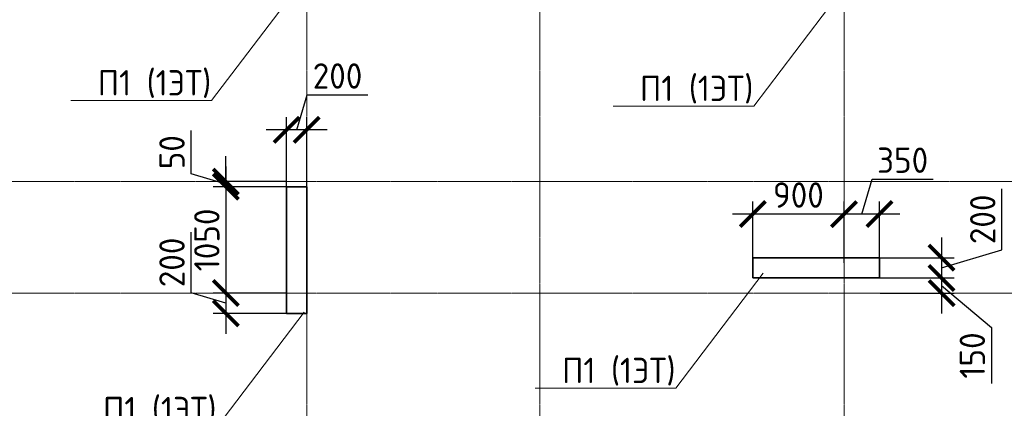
# Model space of a CAD drawing. Header units: millimetres. Extents: x 369815 to 1481759, y -423071 to -27917.
# Tile 145 of 256: x 471223 to 480937, y -113891 to -110057. Entities that reach past the tile are written whole.
import ezdxf
from ezdxf import colors
from ezdxf.entities.mleader import LeaderData, LeaderLine
from ezdxf.math import Vec2, Vec3

# ---------------------------------------------------------------- set-up
doc = ezdxf.new("R2010")
doc.units = ezdxf.units.MM
doc.linetypes.add('______5', pattern=[1100, 800, -100, 100, -100])
doc.linetypes.add('осевая', pattern=[50.8, 31.75, -6.35, 6.35, -6.35])
for name, color, linetype, lineweight in [('Выноски', 20, 'Continuous', 20), ('Оси', 40, '______5', 18), ('подоснова', 151, 'Continuous', 5), ('РАЗМЕРЫ', 1, 'Continuous', 9)]:
    doc.layers.add(name, color=color, linetype=linetype, lineweight=lineweight)
doc.layers.add('Колонна_ бетон', color=7, linetype='Continuous', lineweight=50, true_color=0xb4b496)
doc.styles.add('GOST-2.304_Type-B', font='GOST_Common.ttf')
doc.styles.add('ГОСТ', font='GOST_Common.ttf')
doc.dimstyles.new('СПДС', dxfattribs={"dimscale": 100, "dimtxt": 2.5, "dimasz": 2.5, "dimexe": 1.25, "dimexo": 0, "dimtad": 1, "dimdec": 0, "dimtxsty": 'GOST-2.304_Type-B', "dimblk": 'ARCHTICK', "dimcen": 2.5, "dimdle": 2, "dimadec": 0, "dimazin": 2, "dimtfac": 0.75, "dimtdec": 0, "dimtmove": 1, "dimatfit": 3, "dimfxl": 1, "dimtolj": 1, "dimarcsym": 1})

# ---------------------------------------------------------------- blocks, each defined once
blk = doc.blocks.new('оси2')
at = {"layer": 'Оси', "color": 16, "linetype": 'осевая', "lineweight": 0, "ltscale": 0.5, "transparency": 33554687}
for p, q in [((1015145.5, 5465.4), (1015145.5, -20739.3)), ((1017445.5, 5465.4), (1017445.5, -20739.3)), ((1020445.5, 5465.4), (1020445.5, -20739.3)), ((979200, -4392.9), (1032582.1, -4392.9)), ((979200, -5492.9), (1032582.1, -5492.9))]:
    blk.add_line(p, q, dxfattribs=at)
blk = doc.blocks.new('_ArchTick')
at = {"color": 0, "linetype": 'ByBlock', "const_width": 0.15}
blk.add_lwpolyline([(-0.5, -0.5), (0.5, 0.5)], dxfattribs=at)
blk = doc.blocks.new('*D215')
at = {"layer": 'DEFPOINTS', "color": 0, "transparency": 16777216}
for p in [(473856.2, -111143.4), (473856.2, -111754.7), (474056, -111754.7)]:
    blk.add_point(p, dxfattribs=at)
at = {"layer": 'РАЗМЕРЫ', "color": 0, "lineweight": -2, "transparency": 16777216}
for p, q in [((473956.1, -111143.4), (474059.2, -110799.6)), ((474059.2, -110799.6), (474659.2, -110799.6)), ((473856.2, -111754.7), (473856.2, -111018.4)), ((474056, -111754.7), (474056, -111018.4)), ((474256, -111143.4), (473656.2, -111143.4))]:
    blk.add_line(p, q, dxfattribs=at)
at = {"layer": 'РАЗМЕРЫ', "color": 0, "lineweight": -2, "transparency": 16777216, "xscale": 250, "yscale": 250, "zscale": 250, "rotation": 180}
blk.add_blockref('_ArchTick', (473856.2, -111143.4), dxfattribs=at)
at = {"layer": 'РАЗМЕРЫ', "color": 0, "lineweight": -2, "transparency": 16777216, "xscale": 250, "yscale": 250, "zscale": 250}
blk.add_blockref('_ArchTick', (474056, -111143.4), dxfattribs=at)
at = {"layer": 'РАЗМЕРЫ', "color": 0, "transparency": 16777216, "insert": (474359.2, -110612.1), "char_height": 250, "attachment_point": 5, "style": 'GOST-2.304_Type-B'}
blk.add_mtext('\\A1;200', dxfattribs=at)
blk = doc.blocks.new('*D216')
at = {"layer": 'DEFPOINTS', "color": 0, "transparency": 16777216}
for p in [(473257.2, -111704.7), (473856, -111704.7, -200), (473856.2, -111654.7, -560)]:
    blk.add_point(p, dxfattribs=at)
at = {"layer": 'РАЗМЕРЫ', "color": 0, "lineweight": -2, "transparency": 16777216}
for p, q in [((472913.5, -111576.6), (472913.5, -111151.6)), ((473257.2, -111654.7), (473257.2, -111404.7)), ((473257.2, -111679.7), (472913.5, -111576.6)), ((473856.2, -111654.7), (473132.2, -111654.7)), ((473856, -111704.7), (473132.2, -111704.7)), ((473257.2, -111654.7), (473257.2, -111704.7)), ((473257.2, -111704.7), (473257.2, -111954.7))]:
    blk.add_line(p, q, dxfattribs=at)
at = {"layer": 'РАЗМЕРЫ', "color": 0, "lineweight": -2, "transparency": 16777216, "xscale": 250, "yscale": 250, "zscale": 250}
for p, rotation in [((473257.2, -111654.7), 270), ((473257.2, -111704.7), 90)]:
    blk.add_blockref('_ArchTick', p, dxfattribs=dict(at, rotation=rotation))
at = {"layer": 'РАЗМЕРЫ', "color": 0, "transparency": 16777216, "insert": (472726, -111364.1), "char_height": 250, "attachment_point": 5, "rotation": 90, "style": 'GOST-2.304_Type-B'}
blk.add_mtext('\\A1;50', dxfattribs=at)
blk = doc.blocks.new('*D217')
at = {"layer": 'DEFPOINTS', "color": 0, "transparency": 16777216}
for p in [(473855.9, -111704.7, -200), (473257.2, -112754.7), (473856, -112754.7, -560)]:
    blk.add_point(p, dxfattribs=at)
at = {"layer": 'РАЗМЕРЫ', "color": 0, "lineweight": -2, "transparency": 16777216}
for p, q in [((473257.2, -111504.7), (473257.2, -112954.7)), ((473855.9, -111704.7), (473132.2, -111704.7)), ((473856, -112754.7), (473132.2, -112754.7))]:
    blk.add_line(p, q, dxfattribs=at)
at = {"layer": 'РАЗМЕРЫ', "color": 0, "lineweight": -2, "transparency": 16777216, "xscale": 250, "yscale": 250, "zscale": 250}
for p, rotation in [((473257.2, -111704.7), 90), ((473257.2, -112754.7), 270)]:
    blk.add_blockref('_ArchTick', p, dxfattribs=dict(at, rotation=rotation))
at = {"layer": 'РАЗМЕРЫ', "color": 0, "transparency": 16777216, "insert": (473069.7, -112229.7), "char_height": 250, "attachment_point": 5, "rotation": 90, "style": 'GOST-2.304_Type-B'}
blk.add_mtext('\\A1;1050', dxfattribs=at)
blk = doc.blocks.new('*D218')
at = {"layer": 'DEFPOINTS', "color": 0, "transparency": 16777216}
for p in [(473856, -112754.7, -560), (473257.2, -112954.7), (473855.9, -112954.7, -200)]:
    blk.add_point(p, dxfattribs=at)
at = {"layer": 'РАЗМЕРЫ', "color": 0, "lineweight": -2, "transparency": 16777216}
for p, q in [((472913.5, -112751.6), (472913.5, -112151.6)), ((473257.2, -112554.7), (473257.2, -113154.7)), ((473257.2, -112854.7), (472913.5, -112751.6)), ((473856, -112754.7), (473132.2, -112754.7)), ((473855.9, -112954.7), (473132.2, -112954.7))]:
    blk.add_line(p, q, dxfattribs=at)
at = {"layer": 'РАЗМЕРЫ', "color": 0, "lineweight": -2, "transparency": 16777216, "xscale": 250, "yscale": 250, "zscale": 250}
for p, rotation in [((473257.2, -112754.7), 90), ((473257.2, -112954.7), 270)]:
    blk.add_blockref('_ArchTick', p, dxfattribs=dict(at, rotation=rotation))
at = {"layer": 'РАЗМЕРЫ', "color": 0, "transparency": 16777216, "insert": (472726, -112451.6), "char_height": 250, "attachment_point": 5, "rotation": 90, "style": 'GOST-2.304_Type-B'}
blk.add_mtext('\\A1;200', dxfattribs=at)
blk = doc.blocks.new('*D226')
at = {"layer": 'DEFPOINTS', "color": 0, "transparency": 16777216}
for p in [(479705.9, -112404.7), (479705.9, -112604.7), (480318.6, -112604.7)]:
    blk.add_point(p, dxfattribs=at)
at = {"layer": 'РАЗМЕРЫ', "color": 0, "lineweight": -2, "transparency": 16777216}
for p, q in [((480912.3, -112326.6), (480912.3, -111726.6)), ((480318.6, -112204.7), (480318.6, -112804.7)), ((480318.6, -112504.7), (480912.3, -112326.6)), ((479705.9, -112404.7), (480443.6, -112404.7)), ((479705.9, -112604.7), (480443.6, -112604.7))]:
    blk.add_line(p, q, dxfattribs=at)
at = {"layer": 'РАЗМЕРЫ', "color": 0, "lineweight": -2, "transparency": 16777216, "xscale": 250, "yscale": 250, "zscale": 250}
for p, rotation in [((480318.6, -112404.7), 90), ((480318.6, -112604.7), 270)]:
    blk.add_blockref('_ArchTick', p, dxfattribs=dict(at, rotation=rotation))
at = {"layer": 'РАЗМЕРЫ', "color": 0, "transparency": 16777216, "insert": (480724.8, -112026.6), "char_height": 250, "attachment_point": 5, "rotation": 90, "style": 'GOST-2.304_Type-B'}
blk.add_mtext('\\A1;200', dxfattribs=at)
blk = doc.blocks.new('*D227')
at = {"layer": 'DEFPOINTS', "color": 0, "transparency": 16777216}
for p in [(479783.1, -112604.7), (479714.1, -112754.7, -560), (480318.6, -112754.7)]:
    blk.add_point(p, dxfattribs=at)
at = {"layer": 'РАЗМЕРЫ', "color": 0, "lineweight": -2, "transparency": 16777216}
for p, q in [((480318.6, -112404.7), (480318.6, -112954.7)), ((479783.1, -112604.7), (480443.6, -112604.7)), ((480318.6, -112679.7), (480809.6, -113094.9)), ((479714.1, -112754.7), (480443.6, -112754.7)), ((480809.6, -113094.9), (480809.6, -113644.9))]:
    blk.add_line(p, q, dxfattribs=at)
at = {"layer": 'РАЗМЕРЫ', "color": 0, "lineweight": -2, "transparency": 16777216, "xscale": 250, "yscale": 250, "zscale": 250}
for p, rotation in [((480318.6, -112604.7), 90), ((480318.6, -112754.7), 270)]:
    blk.add_blockref('_ArchTick', p, dxfattribs=dict(at, rotation=rotation))
at = {"layer": 'РАЗМЕРЫ', "color": 0, "transparency": 16777216, "insert": (480622.1, -113369.9), "char_height": 250, "attachment_point": 5, "rotation": 90, "style": 'GOST-2.304_Type-B'}
blk.add_mtext('\\A1;150', dxfattribs=at)
blk = doc.blocks.new('*D228')
at = {"layer": 'DEFPOINTS', "color": 0, "transparency": 16777216}
for p in [(479355.9, -111974.4), (479355.9, -112454.7), (479706, -112454.7)]:
    blk.add_point(p, dxfattribs=at)
at = {"layer": 'РАЗМЕРЫ', "color": 0, "lineweight": -2, "transparency": 16777216}
for p, q in [((479530.9, -111974.4), (479634.1, -111630.6)), ((479634.1, -111630.6), (480234.1, -111630.6)), ((479355.9, -112454.7), (479355.9, -111849.4)), ((479706, -112454.7), (479706, -111849.4)), ((479906, -111974.4), (479155.9, -111974.4))]:
    blk.add_line(p, q, dxfattribs=at)
at = {"layer": 'РАЗМЕРЫ', "color": 0, "lineweight": -2, "transparency": 16777216, "xscale": 250, "yscale": 250, "zscale": 250, "rotation": 180}
blk.add_blockref('_ArchTick', (479355.9, -111974.4), dxfattribs=at)
at = {"layer": 'РАЗМЕРЫ', "color": 0, "lineweight": -2, "transparency": 16777216, "xscale": 250, "yscale": 250, "zscale": 250}
blk.add_blockref('_ArchTick', (479706, -111974.4), dxfattribs=at)
at = {"layer": 'РАЗМЕРЫ', "color": 0, "transparency": 16777216, "insert": (479934.1, -111443.1), "char_height": 250, "attachment_point": 5, "style": 'GOST-2.304_Type-B'}
blk.add_mtext('\\A1;350', dxfattribs=at)
blk = doc.blocks.new('*D229')
at = {"layer": 'DEFPOINTS', "color": 0, "transparency": 16777216}
for p in [(478456, -111974.4), (479355.9, -112263.9), (478456, -112454.7)]:
    blk.add_point(p, dxfattribs=at)
at = {"layer": 'РАЗМЕРЫ', "color": 0, "lineweight": -2, "transparency": 16777216}
for p, q in [((478456, -112454.7), (478456, -111849.4)), ((479355.9, -112263.9), (479355.9, -111849.4)), ((479555.9, -111974.4), (478256, -111974.4))]:
    blk.add_line(p, q, dxfattribs=at)
at = {"layer": 'РАЗМЕРЫ', "color": 0, "lineweight": -2, "transparency": 16777216, "xscale": 250, "yscale": 250, "zscale": 250, "rotation": 180}
blk.add_blockref('_ArchTick', (478456, -111974.4), dxfattribs=at)
at = {"layer": 'РАЗМЕРЫ', "color": 0, "lineweight": -2, "transparency": 16777216, "xscale": 250, "yscale": 250, "zscale": 250}
blk.add_blockref('_ArchTick', (479355.9, -111974.4), dxfattribs=at)
at = {"layer": 'РАЗМЕРЫ', "color": 0, "transparency": 16777216, "insert": (478905.9, -111786.9), "char_height": 250, "attachment_point": 5, "style": 'GOST-2.304_Type-B'}
blk.add_mtext('\\A1;900', dxfattribs=at)
blk = doc.blocks.new('_None')

msp = doc.modelspace()

# ---------------------------------------------------------------- linework, layer by layer
at = {"layer": 'Колонна_ бетон', "color": 180, "linetype": 'Continuous', "lineweight": 35, "transparency": 33554687}
for p, q in [((474055.9, -111704.7, 360), (473855.9, -111704.7, 360)), ((473855.9, -112954.7, 360), (473855.9, -111704.7, 360)), ((474055.9, -111704.7, 360), (474055.9, -112954.7, 360)), ((478455.9, -112604.7, 360), (478455.9, -112404.7, 360)), ((479705.9, -112404.7, 360), (478455.9, -112404.7, 360)), ((479705.9, -112404.7, 360), (479705.9, -112604.7, 360)), ((479705.9, -112604.7, 360), (478455.9, -112604.7, 360)), ((474055.9, -112954.7, 360), (473855.9, -112954.7, 360))]:
    msp.add_line(p, q, dxfattribs=at)

# ---------------------------------------------------------------- block references
at = {"layer": 'РАЗМЕРЫ'}
msp.add_blockref('оси2', (-541089.5, -107261.8), dxfattribs=at)

# ---------------------------------------------------------------- texts
at = {"layer": 'Выноски'}
note = msp.add_mtext_static_columns([''] * 2, width=18679.731, gutter_width=20.2, height=0, dxfattribs=dict(at, insert=(393294.8, -99507.3), char_height=250, attachment_point=1, style='ГОСТ'))
for column, words in zip([note] + note.columns.linked_columns, ['\\pi1500;{\\H2x;Общие указания:}\\P1.^IРабочая документация разработана в соответствии с заданием на проектирование, требованиями {\\H3x; }действующих технических регламентов, стандартов, сводов правил и других документов, содержащих установленные {\\H1.16667x; }требования.{\\H1.77778x; }\\P2.^IРабочая документация выполнена в соответствии со следующими нормативными и техническими {\\H1.57407x; }документами:{\\H1.64198x; }\\P-^IСП 20.13330.2016 "Нагрузки и воздействия";{\\H1.61934x; }\\P-^IСП 63.13330.2018 "Бетонные и железобетонные конструкции. Основные положения";{\\H1.62689x; }\\P-^IСП 70.13330.2012 "Несущие и ограждающие конструкции".{\\H1.62437x; }\\P4.^IЗа относительную отметку 0,000 принята отметка чистого пола первого этажа, соответствующая {\\H1.62521x; }абсолютной отметке 648,00 в Балтийской системе высот.{\\H1.62493x; }\\P{\\fISOCPEUR|b0|i0|c204|p34;5.^IПеречень видов работ, для которых необходимо составлять акты освидетельствования скрытых \\H1.62502x; \\H0.61538x;работ:\\H1.62499x; \\H0.61539x;\\P-^Iсоответствие арматуры (длина, диаметры, распределение по площади элементов, количество и т.д.), \\H1.725x; \\H0.57971x;закладных деталей рабочим чертежам;\\H1.67917x; \\H0.59553x;\\P-^Iустройство и армирование монолитных стен;\\H1.60694x; \\H0.6223x;\\P-^Iосвидетельствование опалубки перед бетонированием;\\H1.63102x; \\H0.61311x;\\P-^Iотбор контрольных проб бетона;\\H1.62299x; \\H0.61615x;\\P-^Iсоответствие законченных железобетонных конструкций проекту с отображением качества работ;\\H1.62567x; \\H0.61513x;\\P-^Iустройство монолитных конструкций, выполняемых в зимнее время;\\H1.62478x; \\H0.61547x;\\P\\fISOCPEUR|b0|i0|c0|p34;6.^I\\fISOCPEUR|b0|i0|c204|p34;Запрещается выполнение последующих работ при отсутствии актов освидетельствования \\H1.62507x; \\H0.61536x;предшествующих скрытых работ во всех случаях.\\H1.62498x; \\H0.61539x;\\P\\fISOCPEUR|b0|i0|c0|p34;7.^I\\fISOCPEUR|b0|i0|c204|p34;Арматура класса А240 и А500С по ГОСТ 34028-2016, материал монолитных конструкций - бетон \\H1.62501x; \\H0.61538x;тяжелый класса В25 по ГОСТ 26633-2015.\\H1.625x; \\H0.61539x;\\P\\fISOCPEUR|b0|i0|c0|p34;8.^I\\fISOCPEUR|b0|i0|c204|p34;Работы по бетонированию монолитных конструкций вести в соответствии со СП 70.13330.2012 \\H1.625x; \\H0.61538x;"Несущие и ограждающие конструкции".\\H1.625x; \\H0.61538x;\\P\\fISOCPEUR|b0|i0|c0|p34;9.^I\\fISOCPEUR|b0|i0|c204|p34;Все строительно-монтажные работы необходимо выполнять в соответствии со СНиП 12-03-2001 \\H1.625x; \\H0.61538x;"Безопасность труда в строительстве. Часть 1. Общие требования.", Безопасность труда в строительстве. Часть \\H1.625x; \\H0.61538x;2. Строительное производство". Строительство здания должно производиться в соответствии с проектом \\H1.625x; \\H0.61538x;производства работ (ППР).\\H1.725x; \\H0.57971x;\\P\\fISOCPEUR|b0|i0|c0|p34;10.^I\\fISOCPEUR|b0|i0|c204|p34;При отсутствии ППР производство строительно-монтажных работ запрещается.\\H1.67917x; \\H0.59553x;\\P\\fISOCPEUR|b0|i0|c0|p34;11.^I\\fISOCPEUR|b0|i0|c204|p34;Бетон следует укладывать в бетонные конструкции горизонтальными слоями одинаковой толщины без \\H1.60694x; \\H0.6223x;разрывов, с последовательным направлением укладки в одну сторону во всех слоях.\\H1.63102x; \\H0.61311x;\\P\\fISOCPEUR|b0|i0|c0|p34;12.^I\\fISOCPEUR|b0|i0|c204|p34;В начальный период твердения бетон необходимо защищать от попадания атмосферных осадков или \\H1.62299x; \\H0.61615x;потерь влаги.\\H1.62567x; \\H0.61513x;\\P\\fISOCPEUR|b0|i0|c0|p34;13.^I\\fISOCPEUR|b0|i0|c204|p34;Уход за свежеуложенным бетоном начинать сразу после укладки бетонной смеси и осуществлять до \\H1.62478x; \\H0.61547x;достижения прочности бетона не менее 70% от проектной.\\H1.62507x; \\H0.61536x;\\P\\fISOCPEUR|b0|i0|c0|p34;14.^I\\fISOCPEUR|b0|i0|c204|p34;Проект рассчитан на производство работ в период положительных температур. В случае выполнения \\H1.62498x; \\H0.61539x;работ при отрицательных температурах необходимо выполнять требования СНиП часть 3 по производству работ \\H1.62501x; \\H0.61538x;и ППР.\\H1.625x; \\H0.61539x;\\P\\fISOCPEUR|b0|i0|c0|p34;15.^I\\fISOCPEUR|b0|i0|c204|p34;При минимальной температуре воздуха до минус 15°С допускается:\\H1.625x; \\H0.61538x;\\P-^Iвыдерживание бетона в конструкции методом термоса, при предварительном разогреве бетонной \\H1.625x; \\H0.61538x;смеси, \\H1.625x; \\H0.61538x;\\P-^Iфорсированный электроразогрев бетона в конструкции с повторным уплотнением.\\H1.625x; \\H0.61538x;\\PПри минимальной температуре воздуха до минус 25°С допускается:\\H1.625x; \\H0.61538x;\\P-^Iобогрев бетона в греющей опалубке с помощью низкотемпературных электронагревателей,\\H1.625x; \\H0.61538x;\\P-^Iэлектродный сквозной прогреб бетона,\\H1.625x; \\H0.61538x;\\P-^Iэлектрообогрев с помощью греющего провода.\\H1.625x; \\H0.61538x;\\P}16.^IЗаполнителем для бетона служит щебень твердых пород, наибольшая фракция щебня не должна превышать {\\H1.625x; }40мм.{\\H1.625x; }\\P17.^IВ процессе бетонирования обеспечить соблюдение защитных слоев и мест положения рабочей арматуры {\\H1.625x; }согласно проекту. Величина защитного слоя продольной рабочей арматуры у боковых граней стен монолитных {\\H1.625x; }участков должны быть не менее 20мм и не менее диаметра продольной рабочей арматуры конструкции, величина {\\H1.625x; }защитного слоя поперечной арматуры - не менее 10мм. {\\H1.625x; }\\P\\pi0;             18.Крестовые соединения стержней продольной и поперечной арматуры, соединение стержней продольной {\\H1.625x; }арматуры по длине выполнить вязкой отожженой проволокой диаметром 2,0-3,0мм.{\\H1.625x; }\\P\\pi1500;{\\H1.625x; }', '']):
    column.text = words

# ---------------------------------------------------------------- dimensions: what is measured, and where the dimension line sits
at = {"layer": 'РАЗМЕРЫ', "color": 146, "true_color": 0x006272}
for base, p1, p2, picture, middle in [((473856.2, -111143.4, 560), (474056, -111754.7, 560), (473856.2, -111754.7, 560), '*D215', (474121.7, -110612.1, 560)), ((479355.9, -111974.4, 560), (479706, -112454.7, 560), (479355.9, -112454.7, 560), '*D228', (479696.6, -111443.1, 560)), ((478456, -111974.4, 560), (479355.9, -112263.9, 560), (478456, -112454.7, 560), '*D229', (478905.9, -111786.9, 560))]:
    dim = msp.add_linear_dim(base=base, p1=p1, p2=p2, dimstyle='СПДС', override={"dimtofl": 0}, dxfattribs=at)
    dim.commit()
    dim.dimension.update_dxf_attribs({"geometry": picture, "text_midpoint": middle})
for base, p1, p2, picture, middle in [((473257.2, -111704.7, 560), (473856.2, -111654.7), (473856, -111704.7, 360), '*D216', (472726, -111514.1, 560)), ((473257.2, -112754.7, 560), (473855.9, -111704.7, 360), (473856, -112754.7), '*D217', (473069.7, -112229.7, 560)), ((480318.6, -112604.7, 560), (479705.9, -112404.7, 560), (479705.9, -112604.7, 560), '*D226', (480724.8, -112264.1, 560)), ((473257.2, -112954.7, 560), (473856, -112754.7), (473855.9, -112954.7, 360), '*D218', (472726, -112689.1, 560))]:
    dim = msp.add_linear_dim(base=base, p1=p1, p2=p2, angle=90, dimstyle='СПДС', override={"dimtofl": 0}, dxfattribs=at)
    dim.commit()
    dim.dimension.update_dxf_attribs({"geometry": picture, "text_midpoint": middle})
dim = msp.add_linear_dim(base=(480318.6, -112754.7, 560), p1=(479783.1, -112604.7, 560), p2=(479714.1, -112754.7), angle=90, dimstyle='СПДС', override={"dimtofl": 0}, dxfattribs=at)
dim.commit()
dim.dimension.update_dxf_attribs({"geometry": '*D227', "text_midpoint": (480809.6, -113157.4, 560), "dimtype": 160})

# ---------------------------------------------------------------- leaders
at = {"layer": 'подоснова', "color": 4, "ltscale": 0.3}
ml = msp.add_multileader_mtext('Standard', dxfattribs=at)
ml.set_content('П1 (1ЭТ)', color=4, style='GOST-2.304_Type-B')
ml.set_leader_properties(color=256, linetype='ByLayer', lineweight=15)
ml.set_arrow_properties(name='NONE')
ml.build(insert=Vec2(0, 0))
ml.multileader.update_dxf_attribs({"text_left_attachment_type": 6, "text_right_attachment_type": 6, "dogleg_length": 0.1, "arrow_head_size": 18})
ctx = ml.context
ctx.base_point, ctx.char_height, ctx.arrow_head_size, ctx.landing_gap_size, ctx.plane_origin = Vec3(471990.3, -110854.2, 7617.4), 250, 18, 20, Vec3(464135.4, -109586.3, 7617.4)
ctx.left_attachment, ctx.right_attachment, ctx.text_align_type = 6, 6, 1
notes = []
notes.append((ctx, [(1, (1, 1, 0), (473116.1, -110854.2, 7617.4), (-1, 0), 0.1, [(0, [(473978.3, -109718.5, 7617.4)], 0, [])])]))
ctx.mtext.insert, ctx.mtext.alignment, ctx.mtext.flow_direction = Vec3(472553.2, -110554.2, 7617.4), 2, 5
ml = msp.add_multileader_mtext('Standard', dxfattribs=at)
ml.set_content('П1 (1ЭТ)', color=4, style='GOST-2.304_Type-B')
ml.set_leader_properties(color=256, linetype='ByLayer', lineweight=15)
ml.set_arrow_properties(name='NONE')
ml.build(insert=Vec2(0, 0))
ml.multileader.update_dxf_attribs({"text_left_attachment_type": 6, "text_right_attachment_type": 6, "dogleg_length": 0.1, "arrow_head_size": 18})
ctx = ml.context
ctx.base_point, ctx.char_height, ctx.arrow_head_size, ctx.landing_gap_size, ctx.plane_origin = Vec3(477339.3, -110909.1, 7617.4), 250, 18, 20, Vec3(469484.3, -109641.2, 7617.4)
ctx.left_attachment, ctx.right_attachment, ctx.text_align_type = 6, 6, 1
notes.append((ctx, [(1, (1, 1, 0), (478465, -110909.1, 7617.4), (-1, 0), 0.1, [(0, [(479327.3, -109773.4, 7617.4)], 0, [])])]))
ctx.mtext.insert, ctx.mtext.alignment, ctx.mtext.flow_direction = Vec3(477902.1, -110609.1, 7617.4), 2, 5
ml = msp.add_multileader_mtext('Standard', dxfattribs=at)
ml.set_content('П1 (1ЭТ)', color=4, style='GOST-2.304_Type-B')
ml.set_leader_properties(color=256, linetype='ByLayer', lineweight=15)
ml.set_arrow_properties(name='NONE')
ml.build(insert=Vec2(0, 0))
ml.multileader.update_dxf_attribs({"text_left_attachment_type": 6, "text_right_attachment_type": 6, "dogleg_length": 0.1, "arrow_head_size": 18})
ctx = ml.context
ctx.base_point, ctx.char_height, ctx.arrow_head_size, ctx.landing_gap_size, ctx.plane_origin = Vec3(476571.2, -113692.1, 7617.4), 250, 18, 20, Vec3(468716.3, -112424.2, 7617.4)
ctx.left_attachment, ctx.right_attachment, ctx.text_align_type = 6, 6, 1
notes.append((ctx, [(1, (1, 1, 0), (477696.9, -113692.1, 7617.4), (-1, 0), 0.1, [(0, [(478559.2, -112556.4, 7617.4)], 0, [])])]))
ctx.mtext.insert, ctx.mtext.alignment, ctx.mtext.flow_direction = Vec3(477134, -113392.1, 7617.4), 2, 5
ml = msp.add_multileader_mtext('Standard', dxfattribs=at)
ml.set_content('П1 (1ЭТ)', color=4, style='GOST-2.304_Type-B')
ml.set_leader_properties(color=256, linetype='ByLayer', lineweight=15)
ml.set_arrow_properties(name='NONE')
ml.build(insert=Vec2(0, 0))
ml.multileader.update_dxf_attribs({"text_left_attachment_type": 6, "text_right_attachment_type": 6, "dogleg_length": 0.1, "arrow_head_size": 18})
ctx = ml.context
ctx.base_point, ctx.char_height, ctx.arrow_head_size, ctx.landing_gap_size, ctx.plane_origin = Vec3(472042.1, -114078.3, 7617.4), 250, 18, 20, Vec3(464187.1, -112810.4, 7617.4)
ctx.left_attachment, ctx.right_attachment, ctx.text_align_type = 6, 6, 1
notes.append((ctx, [(1, (1, 1, 0), (473167.8, -114078.3, 7617.4), (-1, 0), 0.1, [(0, [(474030.1, -112942.6, 7617.4)], 0, [])])]))
ctx.mtext.insert, ctx.mtext.alignment, ctx.mtext.flow_direction = Vec3(472604.9, -113778.3, 7617.4), 2, 5
for ctx, leaders in notes:
    for number, flags, end, landing, length, lines in leaders:
        leader = LeaderData()
        leader.index, (leader.has_last_leader_line, leader.has_dogleg_vector, leader.attachment_direction) = number, flags
        leader.last_leader_point, leader.dogleg_vector, leader.dogleg_length = Vec3(end), Vec3(landing), length
        for number, points, colour, breaks in lines:
            line = LeaderLine()
            line.index, line.vertices, line.color, line.breaks = number, Vec3.list(points), colors.encode_raw_color(colour), breaks
            leader.lines.append(line)
        ctx.leaders.append(leader)

doc.saveas('drawing.dxf')
